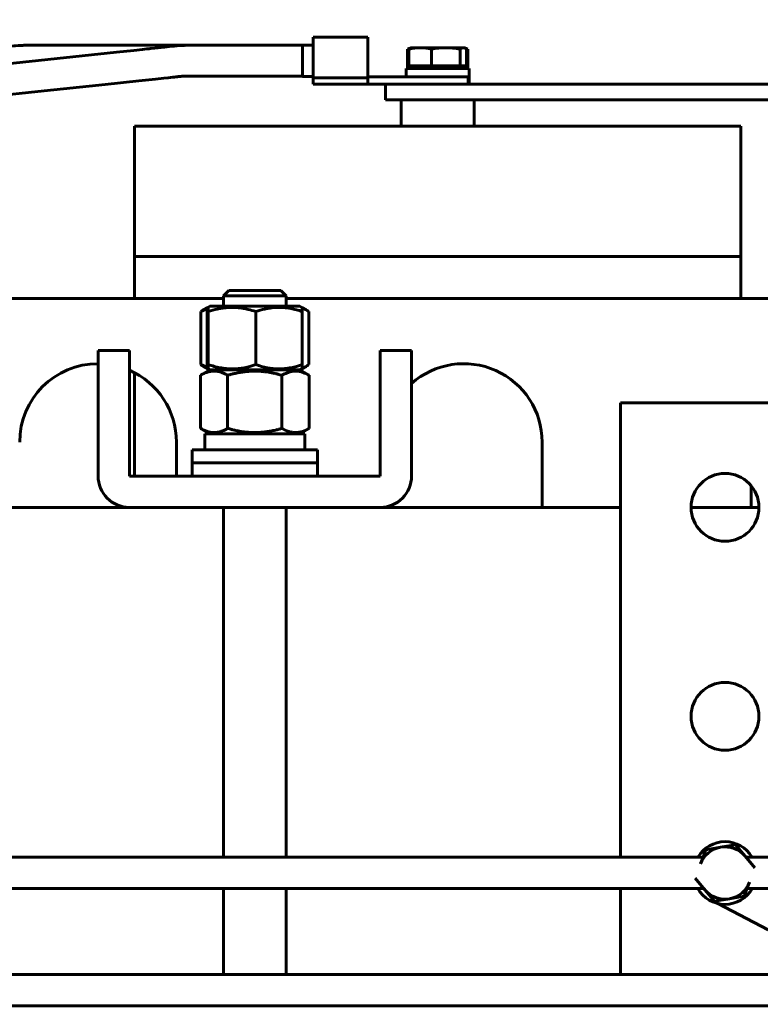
# Model space of a CAD drawing. Header units: millimetres. Extents: x 0 to 420, y 0 to 594.
# Tile 9 of 23: x 193 to 221, y 240 to 278. Entities that reach past the tile are written whole.
import ezdxf

# ---------------------------------------------------------------- set-up
doc = ezdxf.new("R2010")
doc.units = ezdxf.units.MM
doc.linetypes.add('K5LT_BASIC', pattern=[0])
doc.linetypes.add('K5LT_THIN', pattern=[0])
doc.layers.add('Системный слой', color=7, linetype='Continuous')
doc.styles.add('KDIMTEXTSTYLE', font='GOST_AU.SHX', dxfattribs={"width": 0.96, "oblique": 15, "height": 5})
doc.dimstyles.new('KDIMSTYLE (0.20)', dxfattribs={"dimtxt": 5, "dimasz": 1, "dimexe": 2, "dimexo": 0, "dimgap": 1, "dimtad": 1, "dimlfac": 5, "dimtxsty": 'KDIMTEXTSTYLE', "dimsah": 1, "dimcen": 0, "dimdle": 1, "dimadec": 0, "dimazin": 0, "dimtfac": 0.667, "dimtmove": 0, "dimatfit": 3, "dimfxl": 1, "dimtvp": 1, "dimtolj": 1, "dimtzin": 0, "dimarcsym": 0})

# ---------------------------------------------------------------- blocks, each defined once
blk = doc.blocks.new('U1')
at = {"layer": 'Системный слой', "color": 150, "linetype": 'K5LT_BASIC', "lineweight": 60, "true_color": 0x0080ff}
for p, q in [((199.867, 266.805), (199.951, 266.844)), ((199.951, 266.844), (200.036, 266.878)), ((200.036, 266.878), (200.121, 266.907))]:
    blk.add_line(p, q, dxfattribs=at)
blk = doc.blocks.new('U2')
at = {"layer": 'Системный слой', "color": 150, "linetype": 'K5LT_BASIC', "lineweight": 60, "true_color": 0x0080ff}
for p, q in [((199.951, 264.734), (199.867, 264.773)), ((200.036, 264.7), (199.951, 264.734)), ((200.121, 264.67), (200.036, 264.7))]:
    blk.add_line(p, q, dxfattribs=at)
blk = doc.blocks.new('U3')
at = {"layer": 'Системный слой', "color": 150, "linetype": 'K5LT_BASIC', "lineweight": 60, "true_color": 0x0080ff}
for p, q in [((203.739, 266.941), (203.792, 266.922)), ((203.792, 266.922), (203.844, 266.899)), ((203.844, 266.899), (203.897, 266.871)), ((203.897, 266.871), (203.931, 266.85)), ((203.931, 266.85), (203.964, 266.828)), ((203.964, 266.828), (203.998, 266.805))]:
    blk.add_line(p, q, dxfattribs=at)
blk = doc.blocks.new('U4')
at = {"layer": 'Системный слой', "color": 150, "linetype": 'K5LT_BASIC', "lineweight": 60, "true_color": 0x0080ff}
for p, q in [((203.733, 264.612), (203.897, 264.707)), ((203.657, 264.569), (203.732, 264.612))]:
    blk.add_line(p, q, dxfattribs=at)
blk = doc.blocks.new('U5')
at = {"layer": 'Системный слой', "color": 150, "linetype": 'K5LT_BASIC', "lineweight": 60, "true_color": 0x0080ff}
for p, q in [((203.792, 264.655), (203.739, 264.637)), ((203.844, 264.679), (203.792, 264.655)), ((203.897, 264.707), (203.844, 264.679)), ((203.931, 264.727), (203.897, 264.707)), ((203.964, 264.749), (203.931, 264.727)), ((203.998, 264.773), (203.964, 264.749))]:
    blk.add_line(p, q, dxfattribs=at)
blk = doc.blocks.new('U23')
at = {"layer": 'Системный слой', "color": 150, "linetype": 'K5LT_BASIC', "lineweight": 60, "true_color": 0x0080ff}
for p, q in [((189.102, 244.721), (219.12, 244.721)), ((220.781, 244.721), (227.117, 244.721))]:
    blk.add_line(p, q, dxfattribs=at)
blk = doc.blocks.new('U26')
at = {"layer": 'Системный слой', "color": 150, "linetype": 'K5LT_BASIC', "lineweight": 60, "true_color": 0x0080ff}
for p, q in [((189.102, 245.921), (219.093, 245.921)), ((220.723, 245.921), (227.131, 245.921))]:
    blk.add_line(p, q, dxfattribs=at)
blk = doc.blocks.new('U27')
at = {"layer": 'Системный слой', "color": 150, "linetype": 'K5LT_BASIC', "lineweight": 60, "true_color": 0x0080ff}
for p, q in [((209.991, 276.883), (210.023, 276.874)), ((210.023, 276.874), (210.055, 276.864)), ((210.055, 276.864), (210.087, 276.852))]:
    blk.add_line(p, q, dxfattribs=at)
blk = doc.blocks.new('U28')
at = {"layer": 'Системный слой', "color": 150, "linetype": 'K5LT_BASIC', "lineweight": 60, "true_color": 0x0080ff}
for p, q in [((207.778, 276.852), (207.81, 276.864)), ((207.81, 276.864), (207.842, 276.874)), ((207.842, 276.874), (207.874, 276.883))]:
    blk.add_line(p, q, dxfattribs=at)
blk = doc.blocks.new('U32')
at = {"layer": 'Системный слой', "color": 150, "linetype": 'K5LT_BASIC', "lineweight": 60, "true_color": 0x0080ff}
for p, q in [((200.207, 264.569), (200.455, 264.569)), ((200.455, 264.569), (203.657, 264.569))]:
    blk.add_line(p, q, dxfattribs=at)
blk = doc.blocks.new('U33')
at = {"layer": 'Системный слой', "color": 150, "linetype": 'K5LT_BASIC', "lineweight": 60, "true_color": 0x0080ff}
for p, q in [((200.119, 266.888), (200.126, 266.943)), ((200.126, 266.943), (200.132, 266.965)), ((200.132, 266.965), (200.135, 266.964)), ((200.135, 266.964), (200.141, 266.931)), ((200.141, 266.931), (200.148, 266.862)), ((200.113, 266.805), (200.119, 266.888)), ((200.148, 266.862), (200.152, 266.805))]:
    blk.add_line(p, q, dxfattribs=at)
blk = doc.blocks.new('U34')
at = {"layer": 'Системный слой', "color": 150, "linetype": 'K5LT_BASIC', "lineweight": 60, "true_color": 0x0080ff}
for p, q in [((200.116, 264.738), (200.113, 264.773)), ((200.122, 264.665), (200.116, 264.738)), ((200.128, 264.621), (200.122, 264.665)), ((200.146, 264.685), (200.139, 264.629)), ((200.152, 264.773), (200.146, 264.685)), ((200.132, 264.612), (200.128, 264.621)), ((200.139, 264.629), (200.132, 264.612))]:
    blk.add_line(p, q, dxfattribs=at)
blk = doc.blocks.new('U35')
at = {"layer": 'Системный слой', "color": 150, "linetype": 'K5LT_BASIC', "lineweight": 60, "true_color": 0x0080ff}
for p, q in [((209.91, 276.909), (209.925, 276.908)), ((209.925, 276.908), (209.94, 276.905)), ((209.94, 276.905), (209.955, 276.9)), ((209.955, 276.9), (209.98, 276.889)), ((209.98, 276.889), (210.006, 276.873)), ((210.006, 276.873), (210.031, 276.852))]:
    blk.add_line(p, q, dxfattribs=at)
blk = doc.blocks.new('U36')
at = {"layer": 'Системный слой', "color": 150, "linetype": 'K5LT_BASIC', "lineweight": 60, "true_color": 0x0080ff}
for p, q in [((197.332, 268.909), (197.332, 267.309)), ((197.332, 264.462), (197.332, 260.509))]:
    blk.add_line(p, q, dxfattribs=at)
blk = doc.blocks.new('U40')
at = {"layer": 'Системный слой', "color": 150, "linetype": 'K5LT_BASIC', "lineweight": 60, "true_color": 0x0080ff}
for p, q in [((196.634, 276.736), (195.323, 276.597)), ((197.296, 276.807), (196.634, 276.736)), ((197.632, 276.842), (197.296, 276.807)), ((197.8, 276.86), (197.632, 276.842)), ((197.884, 276.869), (197.8, 276.86)), ((197.925, 276.874), (197.884, 276.869)), ((197.946, 276.876), (197.925, 276.874)), ((197.959, 276.877), (197.946, 276.876)), ((197.965, 276.878), (197.959, 276.877)), ((197.968, 276.878), (197.965, 276.878)), ((197.97, 276.878), (197.968, 276.878)), ((198.105, 276.893), (197.97, 276.878)), ((198.473, 276.932), (198.105, 276.893)), ((198.654, 276.951), (198.473, 276.932)), ((198.744, 276.961), (198.654, 276.951)), ((198.789, 276.965), (198.744, 276.961)), ((198.8, 276.967), (198.789, 276.965)), ((198.828, 276.97), (198.8, 276.967)), ((198.842, 276.971), (198.828, 276.97)), ((198.845, 276.971), (198.842, 276.971)), ((198.86, 276.973), (198.845, 276.971)), ((198.867, 276.974), (198.86, 276.973)), ((198.869, 276.974), (198.867, 276.974)), ((198.871, 276.974), (198.869, 276.974)), ((198.873, 276.974), (198.871, 276.974)), ((198.876, 276.975), (198.873, 276.974)), ((198.88, 276.975), (198.876, 276.975)), ((198.882, 276.975), (198.88, 276.975)), ((198.884, 276.976), (198.882, 276.975)), ((198.889, 276.976), (198.884, 276.976)), ((198.892, 276.976), (198.889, 276.976)), ((198.894, 276.977), (198.892, 276.976)), ((198.914, 276.979), (198.894, 276.977)), ((198.932, 276.98), (198.914, 276.979)), ((198.94, 276.981), (198.932, 276.98)), ((198.945, 276.982), (198.94, 276.981)), ((198.947, 276.982), (198.945, 276.982)), ((199.014, 276.987), (198.947, 276.982)), ((199.061, 276.99), (199.014, 276.987)), ((199.085, 276.992), (199.061, 276.99)), ((199.097, 276.993), (199.085, 276.992)), ((199.103, 276.993), (199.097, 276.993)), ((199.106, 276.993), (199.103, 276.993)), ((199.132, 276.994), (199.106, 276.993)), ((199.163, 276.996), (199.132, 276.994)), ((199.196, 276.997), (199.163, 276.996)), ((199.213, 276.998), (199.196, 276.997)), ((199.221, 276.998), (199.213, 276.998)), ((199.225, 276.998), (199.221, 276.998)), ((199.227, 276.998), (199.225, 276.998)), ((199.237, 276.998), (199.227, 276.998)), ((199.263, 276.999), (199.237, 276.998)), ((199.275, 276.999), (199.263, 276.999)), ((199.281, 276.999), (199.275, 276.999)), ((199.284, 276.999), (199.281, 276.999)), ((199.287, 276.999), (199.284, 276.999)), ((199.295, 276.999), (199.287, 276.999)), ((199.305, 276.999), (199.295, 276.999)), ((199.311, 277), (199.305, 276.999)), ((199.313, 277), (199.311, 277)), ((199.315, 277), (199.313, 277)), ((199.318, 277), (199.315, 277)), ((199.324, 277), (199.318, 277)), ((199.327, 277), (199.324, 277)), ((199.329, 277), (199.327, 277)), ((199.331, 277), (199.329, 277)), ((199.333, 277), (199.331, 277)), ((199.335, 277), (199.333, 277)), ((199.337, 277), (199.335, 277)), ((199.339, 277), (199.337, 277)), ((199.341, 277), (199.339, 277)), ((199.357, 277), (199.341, 277)), ((199.717, 277), (199.357, 277)), ((199.903, 277), (199.717, 277)), ((199.996, 277), (199.903, 277)), ((200.042, 277), (199.996, 277)), ((200.066, 277), (200.042, 277)), ((200.078, 277), (200.066, 277)), ((200.083, 277), (200.078, 277)), ((200.09, 277), (200.083, 277)), ((200.095, 277), (200.09, 277)), ((200.098, 277), (200.095, 277)), ((203.763, 277), (200.098, 277)), ((195.323, 276.597), (192.701, 276.318)), ((192.701, 276.318), (187.455, 275.76)), ((187.455, 275.76), (184.102, 275.403))]:
    blk.add_line(p, q, dxfattribs=at)
blk = doc.blocks.new('U42')
at = {"layer": 'Системный слой', "color": 150, "linetype": 'K5LT_BASIC', "lineweight": 60, "true_color": 0x0080ff}
for p, q in [((197.498, 275.64), (196.205, 275.502)), ((198.136, 275.708), (197.498, 275.64)), ((198.452, 275.741), (198.136, 275.708)), ((198.616, 275.759), (198.452, 275.741)), ((198.796, 275.778), (198.616, 275.759)), ((198.857, 275.784), (198.796, 275.778)), ((198.904, 275.789), (198.857, 275.784)), ((198.93, 275.792), (198.904, 275.789)), ((198.941, 275.793), (198.93, 275.792)), ((198.96, 275.795), (198.941, 275.793)), ((198.965, 275.796), (198.96, 275.795)), ((198.972, 275.797), (198.965, 275.796)), ((198.978, 275.797), (198.972, 275.797)), ((198.984, 275.798), (198.978, 275.797)), ((198.987, 275.798), (198.984, 275.798)), ((198.989, 275.798), (198.987, 275.798)), ((198.991, 275.799), (198.989, 275.798)), ((198.994, 275.799), (198.991, 275.799)), ((198.996, 275.799), (198.994, 275.799)), ((198.999, 275.799), (198.996, 275.799)), ((199.002, 275.8), (198.999, 275.799)), ((199.004, 275.8), (199.002, 275.8)), ((199.038, 275.803), (199.004, 275.8)), ((199.055, 275.805), (199.038, 275.803)), ((199.063, 275.806), (199.055, 275.805)), ((199.067, 275.806), (199.063, 275.806)), ((199.069, 275.806), (199.067, 275.806)), ((199.104, 275.809), (199.069, 275.806)), ((199.138, 275.812), (199.104, 275.809)), ((199.163, 275.813), (199.138, 275.812)), ((199.179, 275.814), (199.163, 275.813)), ((199.188, 275.815), (199.179, 275.814)), ((199.192, 275.815), (199.188, 275.815)), ((199.194, 275.815), (199.192, 275.815)), ((199.198, 275.815), (199.194, 275.815)), ((199.219, 275.816), (199.198, 275.815)), ((199.243, 275.817), (199.219, 275.816)), ((199.255, 275.817), (199.243, 275.817)), ((199.261, 275.817), (199.255, 275.817)), ((199.264, 275.817), (199.261, 275.817)), ((199.266, 275.817), (199.264, 275.817)), ((199.284, 275.818), (199.266, 275.817)), ((199.294, 275.818), (199.284, 275.818)), ((199.299, 275.818), (199.294, 275.818)), ((199.301, 275.818), (199.299, 275.818)), ((199.303, 275.818), (199.301, 275.818)), ((199.311, 275.818), (199.303, 275.818)), ((199.317, 275.818), (199.311, 275.818)), ((199.32, 275.818), (199.317, 275.818)), ((199.322, 275.818), (199.32, 275.818)), ((199.324, 275.818), (199.322, 275.818)), ((199.328, 275.818), (199.324, 275.818)), ((199.33, 275.818), (199.328, 275.818)), ((199.332, 275.818), (199.33, 275.818)), ((199.334, 275.818), (199.332, 275.818)), ((199.336, 275.818), (199.334, 275.818)), ((199.338, 275.818), (199.336, 275.818)), ((199.34, 275.818), (199.338, 275.818)), ((199.342, 275.818), (199.34, 275.818)), ((199.561, 275.818), (199.342, 275.818)), ((199.798, 275.818), (199.561, 275.818)), ((199.917, 275.818), (199.798, 275.818)), ((199.976, 275.818), (199.917, 275.818)), ((200.005, 275.818), (199.976, 275.818)), ((200.02, 275.818), (200.005, 275.818)), ((200.027, 275.818), (200.02, 275.818)), ((200.031, 275.818), (200.027, 275.818)), ((200.033, 275.818), (200.031, 275.818)), ((200.035, 275.818), (200.033, 275.818)), ((203.763, 275.818), (200.035, 275.818)), ((193.624, 275.227), (188.461, 274.678)), ((196.205, 275.502), (193.624, 275.227)), ((188.461, 274.678), (184.165, 274.221))]:
    blk.add_line(p, q, dxfattribs=at)
blk = doc.blocks.new('U53')
at = {"layer": 'Системный слой', "color": 150, "linetype": 'K5LT_BASIC', "lineweight": 60, "true_color": 0x0080ff}
for p, q in [((200.732, 267.409), (200.732, 267.009)), ((200.732, 259.309), (200.732, 245.921)), ((200.732, 244.721), (200.732, 241.427))]:
    blk.add_line(p, q, dxfattribs=at)
blk = doc.blocks.new('U54')
at = {"layer": 'Системный слой', "color": 150, "linetype": 'K5LT_BASIC', "lineweight": 60, "true_color": 0x0080ff}
for p, q in [((203.132, 267.409), (203.132, 267.009)), ((203.132, 259.309), (203.132, 245.921)), ((203.132, 244.721), (203.132, 241.427))]:
    blk.add_line(p, q, dxfattribs=at)
blk = doc.blocks.new('U58')
at = {"layer": 'Системный слой', "color": 150, "linetype": 'K5LT_BASIC', "lineweight": 60, "true_color": 0x0080ff}
for start, end in [(30.6955, 149.3045), (209.3093, 330.6907)]:
    blk.add_arc((219.932, 245.309), 1.2, start, end, dxfattribs=at)
blk = doc.blocks.new('U82')
at = {"layer": 'Системный слой', "color": 150, "linetype": 'K5LT_BASIC', "lineweight": 60, "true_color": 0x0080ff}
for p, q in [((179.515, 241.536), (179.526, 241.527)), ((179.526, 241.527), (179.531, 241.522)), ((179.531, 241.522), (179.535, 241.519)), ((179.535, 241.519), (179.538, 241.516)), ((179.538, 241.516), (179.542, 241.513)), ((179.542, 241.513), (179.545, 241.51)), ((179.545, 241.51), (179.55, 241.506)), ((179.55, 241.506), (179.555, 241.502)), ((179.555, 241.502), (179.565, 241.494)), ((179.565, 241.494), (179.584, 241.478)), ((179.584, 241.478), (179.623, 241.445)), ((179.623, 241.445), (179.667, 241.408)), ((179.667, 241.408), (179.671, 241.405)), ((179.671, 241.405), (179.674, 241.402)), ((179.674, 241.402), (179.679, 241.398)), ((179.679, 241.398), (179.682, 241.395)), ((179.682, 241.395), (179.687, 241.391)), ((179.687, 241.391), (179.691, 241.388)), ((179.691, 241.388), (179.695, 241.385)), ((179.695, 241.385), (179.699, 241.381)), ((179.699, 241.381), (179.703, 241.378)), ((179.703, 241.378), (179.707, 241.375)), ((179.707, 241.375), (179.71, 241.372)), ((179.71, 241.372), (179.715, 241.368)), ((179.715, 241.368), (179.721, 241.363)), ((179.721, 241.363), (179.729, 241.356)), ((179.729, 241.356), (179.733, 241.353)), ((179.733, 241.353), (179.737, 241.349)), ((179.737, 241.349), (179.747, 241.341)), ((179.747, 241.341), (179.759, 241.331)), ((179.759, 241.331), (179.766, 241.325)), ((179.766, 241.325), (179.774, 241.319)), ((179.774, 241.319), (179.783, 241.311)), ((179.783, 241.311), (179.787, 241.308)), ((179.787, 241.308), (179.79, 241.305)), ((179.79, 241.305), (179.794, 241.302)), ((179.794, 241.302), (179.798, 241.298)), ((179.798, 241.298), (179.808, 241.29)), ((179.808, 241.29), (179.826, 241.275)), ((179.826, 241.275), (179.854, 241.251)), ((179.854, 241.251), (179.869, 241.239)), ((179.869, 241.239), (179.876, 241.233)), ((179.876, 241.233), (179.892, 241.219)), ((179.892, 241.219), (179.9, 241.212)), ((179.9, 241.212), (179.912, 241.202)), ((179.912, 241.202), (179.93, 241.188)), ((179.93, 241.188), (179.94, 241.179)), ((179.94, 241.179), (179.943, 241.176)), ((179.943, 241.176), (179.947, 241.173)), ((179.947, 241.173), (179.95, 241.171)), ((179.95, 241.171), (179.954, 241.168)), ((179.954, 241.168), (179.957, 241.165)), ((179.957, 241.165), (179.963, 241.16)), ((179.963, 241.16), (179.974, 241.15)), ((179.974, 241.15), (179.995, 241.133)), ((179.995, 241.133), (180.022, 241.11)), ((180.022, 241.11), (180.042, 241.094)), ((180.042, 241.094), (180.071, 241.069)), ((180.071, 241.069), (180.116, 241.032)), ((180.116, 241.032), (180.133, 241.017)), ((180.133, 241.017), (180.137, 241.014)), ((180.137, 241.014), (180.143, 241.009)), ((180.143, 241.009), (180.156, 240.998)), ((180.156, 240.998), (180.181, 240.977)), ((180.181, 240.977), (180.215, 240.948)), ((180.215, 240.948), (180.219, 240.945)), ((180.219, 240.945), (180.225, 240.94)), ((180.225, 240.94), (180.238, 240.93)), ((180.238, 240.93), (180.263, 240.909)), ((180.263, 240.909), (180.303, 240.877)), ((180.303, 240.877), (180.346, 240.844)), ((180.346, 240.844), (180.386, 240.814)), ((180.386, 240.814), (180.39, 240.811)), ((180.39, 240.811), (180.397, 240.806)), ((180.397, 240.806), (180.412, 240.795)), ((180.412, 240.795), (180.441, 240.774)), ((180.441, 240.774), (180.5, 240.735)), ((180.5, 240.735), (180.555, 240.699)), ((180.555, 240.699), (180.56, 240.696)), ((180.56, 240.696), (180.57, 240.69)), ((180.57, 240.69), (180.589, 240.678)), ((180.589, 240.678), (180.628, 240.654)), ((180.628, 240.654), (180.707, 240.609)), ((180.707, 240.609), (180.866, 240.526)), ((180.866, 240.526), (180.872, 240.523)), ((180.872, 240.523), (180.884, 240.516)), ((180.884, 240.516), (180.91, 240.504)), ((180.91, 240.504), (180.96, 240.481)), ((180.96, 240.481), (181.062, 240.438)), ((181.062, 240.438), (181.156, 240.402)), ((181.156, 240.402), (181.162, 240.4)), ((181.162, 240.4), (181.174, 240.396)), ((181.174, 240.396), (181.198, 240.388)), ((181.198, 240.388), (181.246, 240.372)), ((181.246, 240.372), (181.344, 240.343)), ((181.344, 240.343), (181.456, 240.314)), ((181.456, 240.314), (181.463, 240.313)), ((181.463, 240.313), (181.476, 240.31)), ((181.476, 240.31), (181.502, 240.304)), ((181.502, 240.304), (181.556, 240.292)), ((181.556, 240.292), (181.666, 240.272)), ((181.666, 240.272), (181.801, 240.251)), ((181.801, 240.251), (181.809, 240.251)), ((181.809, 240.251), (181.823, 240.249)), ((181.823, 240.249), (181.851, 240.245)), ((181.851, 240.245), (181.908, 240.24)), ((181.908, 240.24), (182.021, 240.231)), ((182.021, 240.231), (182.143, 240.227)), ((182.143, 240.227), (182.148, 240.227)), ((182.148, 240.227), (182.16, 240.227)), ((182.16, 240.227), (182.182, 240.227)), ((182.182, 240.227), (182.227, 240.227)), ((182.227, 240.227), (182.314, 240.227)), ((182.314, 240.227), (182.359, 240.227)), ((182.359, 240.227), (182.363, 240.227)), ((182.363, 240.227), (182.372, 240.227)), ((182.372, 240.227), (182.389, 240.227)), ((182.389, 240.227), (182.422, 240.227)), ((182.422, 240.227), (182.456, 240.227)), ((182.456, 240.227), (182.473, 240.227)), ((182.473, 240.227), (182.482, 240.227)), ((182.482, 240.227), (182.501, 240.227)), ((182.501, 240.227), (182.511, 240.227)), ((182.511, 240.227), (182.526, 240.227)), ((182.526, 240.227), (182.548, 240.227)), ((182.548, 240.227), (182.552, 240.227)), ((182.552, 240.227), (182.557, 240.227)), ((182.557, 240.227), (182.566, 240.227)), ((182.566, 240.227), (182.584, 240.227)), ((182.584, 240.227), (182.621, 240.227)), ((182.621, 240.227), (182.68, 240.227)), ((182.68, 240.227), (182.684, 240.227)), ((182.684, 240.227), (182.692, 240.227)), ((182.692, 240.227), (182.708, 240.227)), ((182.708, 240.227), (182.739, 240.227)), ((182.739, 240.227), (182.803, 240.227)), ((182.803, 240.227), (182.88, 240.227)), ((182.88, 240.227), (182.884, 240.227)), ((182.884, 240.227), (182.892, 240.227)), ((182.892, 240.227), (182.906, 240.227)), ((182.906, 240.227), (182.932, 240.227)), ((182.932, 240.227), (182.937, 240.227)), ((182.937, 240.227), (182.942, 240.227)), ((182.942, 240.227), (182.954, 240.227)), ((182.954, 240.227), (182.978, 240.227)), ((182.978, 240.227), (182.985, 240.227)), ((182.985, 240.227), (182.99, 240.227)), ((182.99, 240.227), (182.996, 240.227)), ((182.996, 240.227), (183.007, 240.227)), ((183.007, 240.227), (183.013, 240.227)), ((183.013, 240.227), (183.018, 240.227)), ((183.018, 240.227), (183.023, 240.227)), ((183.023, 240.227), (183.035, 240.227)), ((183.035, 240.227), (183.058, 240.227)), ((183.058, 240.227), (183.063, 240.227)), ((183.063, 240.227), (183.067, 240.227)), ((183.067, 240.227), (183.074, 240.227)), ((183.074, 240.227), (183.088, 240.227)), ((183.088, 240.227), (183.115, 240.227)), ((183.115, 240.227), (183.161, 240.227)), ((183.161, 240.227), (183.166, 240.227)), ((183.166, 240.227), (183.174, 240.227)), ((183.174, 240.227), (183.19, 240.227)), ((183.19, 240.227), (183.222, 240.227)), ((183.222, 240.227), (183.287, 240.227)), ((183.287, 240.227), (183.358, 240.227)), ((183.358, 240.227), (183.363, 240.227)), ((183.363, 240.227), (183.374, 240.227)), ((183.374, 240.227), (183.394, 240.227)), ((183.394, 240.227), (183.436, 240.227)), ((183.436, 240.227), (183.518, 240.227)), ((183.518, 240.227), (183.556, 240.227)), ((183.556, 240.227), (183.611, 240.227)), ((183.611, 240.227), (183.615, 240.227)), ((183.615, 240.227), (183.624, 240.227)), ((183.624, 240.227), (183.642, 240.227)), ((183.642, 240.227), (183.678, 240.227)), ((183.678, 240.227), (183.72, 240.227)), ((183.72, 240.227), (183.725, 240.227)), ((183.725, 240.227), (183.731, 240.227)), ((183.731, 240.227), (183.744, 240.227)), ((183.744, 240.227), (183.749, 240.227)), ((183.749, 240.227), (183.754, 240.227)), ((183.754, 240.227), (183.761, 240.227)), ((183.761, 240.227), (183.775, 240.227)), ((183.775, 240.227), (183.779, 240.227)), ((183.779, 240.227), (183.785, 240.227)), ((183.785, 240.227), (183.796, 240.227)), ((183.796, 240.227), (183.802, 240.227)), ((183.802, 240.227), (183.807, 240.227)), ((183.807, 240.227), (183.812, 240.227)), ((183.812, 240.227), (183.824, 240.227)), ((183.824, 240.227), (183.833, 240.227)), ((183.833, 240.227), (183.837, 240.227)), ((183.837, 240.227), (183.843, 240.227)), ((183.843, 240.227), (183.855, 240.227)), ((183.855, 240.227), (183.879, 240.227)), ((183.879, 240.227), (183.894, 240.227)), ((183.894, 240.227), (183.898, 240.227)), ((183.898, 240.227), (183.905, 240.227)), ((183.905, 240.227), (183.919, 240.227)), ((183.919, 240.227), (183.946, 240.227)), ((183.946, 240.227), (184, 240.227)), ((184, 240.227), (184.016, 240.227)), ((184.016, 240.227), (184.02, 240.227)), ((184.02, 240.227), (184.029, 240.227)), ((184.029, 240.227), (184.046, 240.227)), ((184.046, 240.227), (184.081, 240.227)), ((184.081, 240.227), (184.15, 240.227)), ((184.15, 240.227), (184.263, 240.227)), ((184.263, 240.227), (184.514, 240.227)), ((184.514, 240.227), (185.014, 240.227)), ((185.014, 240.227), (186.013, 240.227)), ((186.013, 240.227), (188.011, 240.227)), ((188.011, 240.227), (192.01, 240.227)), ((192.01, 240.227), (200.009, 240.227)), ((200.009, 240.227), (215.322, 240.227)), ((215.322, 240.227), (225.074, 240.227))]:
    blk.add_line(p, q, dxfattribs=at)
blk = doc.blocks.new('U87')
at = {"layer": 'Системный слой', "color": 150, "linetype": 'K5LT_BASIC', "lineweight": 60, "true_color": 0x0080ff}
for p, q in [((191.402, 241.427), (199.839, 241.427)), ((199.839, 241.427), (214.538, 241.427)), ((214.538, 241.427), (223.644, 241.427))]:
    blk.add_line(p, q, dxfattribs=at)
blk = doc.blocks.new('U90')
at = {"layer": 'Системный слой', "color": 150, "linetype": 'K5LT_BASIC', "lineweight": 60, "true_color": 0x0080ff}
for p, q in [((191.455, 276.759), (191.052, 276.685)), ((191.661, 276.796), (191.455, 276.759)), ((191.765, 276.816), (191.661, 276.796)), ((191.817, 276.825), (191.765, 276.816)), ((191.843, 276.83), (191.817, 276.825)), ((191.855, 276.832), (191.843, 276.83)), ((191.862, 276.833), (191.855, 276.832)), ((191.865, 276.834), (191.862, 276.833)), ((191.867, 276.834), (191.865, 276.834)), ((191.868, 276.835), (191.867, 276.834)), ((191.872, 276.835), (191.868, 276.835)), ((191.876, 276.836), (191.872, 276.835)), ((191.879, 276.837), (191.876, 276.836)), ((191.882, 276.837), (191.879, 276.837)), ((191.883, 276.837), (191.882, 276.837)), ((191.943, 276.848), (191.883, 276.837)), ((192.02, 276.862), (191.943, 276.848)), ((192.201, 276.896), (192.02, 276.862)), ((192.29, 276.912), (192.201, 276.896)), ((192.338, 276.921), (192.29, 276.912)), ((192.357, 276.924), (192.338, 276.921)), ((192.371, 276.927), (192.357, 276.924)), ((192.382, 276.929), (192.371, 276.927)), ((192.387, 276.93), (192.382, 276.929)), ((192.389, 276.93), (192.387, 276.93)), ((192.425, 276.936), (192.389, 276.93)), ((192.502, 276.949), (192.425, 276.936)), ((192.542, 276.955), (192.502, 276.949)), ((192.562, 276.958), (192.542, 276.955)), ((192.572, 276.959), (192.562, 276.958)), ((192.577, 276.96), (192.572, 276.959)), ((192.594, 276.962), (192.577, 276.96)), ((192.706, 276.975), (192.594, 276.962)), ((192.768, 276.981), (192.706, 276.975)), ((192.872, 276.99), (192.768, 276.981)), ((192.911, 276.992), (192.872, 276.99)), ((192.945, 276.994), (192.911, 276.992)), ((192.981, 276.996), (192.945, 276.994)), ((192.999, 276.997), (192.981, 276.996)), ((193.008, 276.997), (192.999, 276.997)), ((193.012, 276.997), (193.008, 276.997)), ((193.015, 276.997), (193.012, 276.997)), ((193.031, 276.998), (193.015, 276.997)), ((193.05, 276.998), (193.031, 276.998)), ((193.085, 276.999), (193.05, 276.998)), ((193.103, 276.999), (193.085, 276.999)), ((193.112, 276.999), (193.103, 276.999)), ((193.116, 276.999), (193.112, 276.999)), ((193.118, 276.999), (193.116, 276.999)), ((193.12, 277), (193.118, 276.999)), ((193.129, 277), (193.12, 277)), ((193.133, 277), (193.129, 277)), ((193.135, 277), (193.133, 277)), ((193.137, 277), (193.135, 277)), ((193.138, 277), (193.137, 277)), ((193.143, 277), (193.138, 277)), ((194.154, 277), (193.143, 277)), ((199.341, 277), (194.154, 277)), ((203.763, 277), (200.089, 277)), ((190.249, 276.537), (188.642, 276.242)), ((191.052, 276.685), (190.249, 276.537)), ((188.642, 276.242), (185.426, 275.652)), ((185.426, 275.652), (184.098, 275.409))]:
    blk.add_line(p, q, dxfattribs=at)
blk = doc.blocks.new('U91')
at = {"layer": 'Системный слой', "color": 150, "linetype": 'K5LT_BASIC', "lineweight": 60, "true_color": 0x0080ff}
for p, q in [((215.932, 245.921), (215.932, 263.309)), ((215.932, 242.37), (215.932, 244.721))]:
    blk.add_line(p, q, dxfattribs=at)
blk = doc.blocks.new('U112')
at = {"layer": 'Системный слой', "color": 150, "linetype": 'K5LT_BASIC', "lineweight": 60, "true_color": 0x0080ff}
for start, end in [(90, 180), (0, 66.4218)]:
    blk.add_arc((195.932, 261.809), 3, start, end, dxfattribs=at)
blk = doc.blocks.new('U115')
at = {"layer": 'Системный слой', "color": 150, "linetype": 'K5LT_BASIC', "lineweight": 60, "true_color": 0x0080ff}
for p, q in [((203.732, 264.612), (203.732, 264.525)), ((203.732, 262.172), (203.732, 262.129))]:
    blk.add_line(p, q, dxfattribs=at)
blk = doc.blocks.new('U118')
at = {"layer": 'Системный слой', "color": 150, "linetype": 'K5LT_BASIC', "lineweight": 60, "true_color": 0x0080ff}
for p, q in [((160.932, 267.309), (200.732, 267.309)), ((203.132, 267.309), (244.732, 267.309))]:
    blk.add_line(p, q, dxfattribs=at)
blk = doc.blocks.new('U123')
at = {"layer": 'Системный слой', "color": 150, "linetype": 'K5LT_BASIC', "lineweight": 60, "true_color": 0x0080ff}
for p, q in [((197.132, 259.309), (187.932, 259.309)), ((215.932, 259.309), (206.732, 259.309)), ((221.232, 259.309), (218.632, 259.309))]:
    blk.add_line(p, q, dxfattribs=at)
blk = doc.blocks.new('U142')
at = {"layer": 'Системный слой', "color": 150, "linetype": 'K5LT_BASIC', "lineweight": 60, "true_color": 0x0080ff}
for p, q in [((199.532, 261.509), (203.942, 261.509)), ((203.942, 261.509), (204.332, 261.509))]:
    blk.add_line(p, q, dxfattribs=at)
blk = doc.blocks.new('U143')
at = {"layer": 'Системный слой', "color": 150, "linetype": 'K5LT_BASIC', "lineweight": 60, "true_color": 0x0080ff}
for p, q in [((199.532, 261.009), (203.942, 261.009)), ((203.942, 261.009), (204.332, 261.009))]:
    blk.add_line(p, q, dxfattribs=at)
blk = doc.blocks.new('KDIMARROW_01')
at = {"layer": 'Системный слой'}
blk.add_hatch(color=0, dxfattribs=at).paths.add_polyline_path([(-5, -0.658), (0, 0), (-5, 0.658), (-4.5, 0)])
at = {"layer": 'Системный слой', "color": 0, "linetype": 'K5LT_THIN', "lineweight": 18}
for p, q in [((-4.5, 0), (-5, 0.658)), ((-5, 0.658), (0, 0)), ((0, 0), (-5, -0.658)), ((-5, -0.658), (-4.5, 0)), ((0, 0), (-1, 0))]:
    blk.add_line(p, q, dxfattribs=at)

msp = doc.modelspace()

# ---------------------------------------------------------------- linework, layer by layer
at = {"layer": 'Системный слой', "color": 150, "linetype": 'K5LT_BASIC', "lineweight": 60, "true_color": 0x0080ff}
for p, q in [((206.2627, 277.3087), (204.1627, 277.3087)), ((204.1627, 277.3087), (204.1627, 275.7563)), ((206.2627, 277.3087), (206.2627, 275.7563)), ((204.1627, 277.0087), (203.7627, 277.0087)), ((203.7627, 275.8087), (203.7627, 277.0087)), ((207.9097, 276.9005), (207.7777, 276.8524)), ((207.7777, 276.2087), (207.7777, 276.8524)), ((207.8336, 276.2087), (207.8336, 276.8524)), ((207.9324, 276.9087), (207.9096, 276.9005)), ((208.262, 276.9087), (207.9324, 276.9087)), ((208.262, 276.9087), (209.2398, 276.9087)), ((208.6904, 276.2087), (208.6904, 276.8524)), ((209.9102, 276.9087), (209.2398, 276.9087)), ((209.7892, 276.2087), (209.7892, 276.8524)), ((209.9324, 276.9087), (209.9102, 276.9087)), ((209.9324, 276.9087), (209.9551, 276.9005)), ((209.9551, 276.9005), (210.0871, 276.8524)), ((210.0311, 276.2087), (210.0311, 276.8524)), ((210.0871, 276.2087), (210.0871, 276.8524)), ((207.7324, 275.7887), (207.7324, 276.1087)), ((207.7324, 276.1087), (210.1324, 276.1087)), ((207.8336, 276.2087), (207.7777, 276.2087)), ((207.7777, 276.1087), (207.7777, 276.2087)), ((208.6904, 276.2087), (207.8336, 276.2087)), ((208.0584, 276.1087), (207.9584, 276.2087)), ((209.7892, 276.2087), (208.6904, 276.2087)), ((210.0311, 276.2087), (209.7892, 276.2087)), ((209.8064, 276.1087), (209.9064, 276.2087)), ((210.0871, 276.2087), (210.0311, 276.2087)), ((210.0871, 276.1087), (210.0871, 276.2087)), ((210.1324, 275.7887), (210.1324, 276.1087)), ((203.7627, 275.8179), (199.3331, 275.8179)), ((204.1627, 275.8087), (203.7627, 275.8087)), ((204.1627, 275.7563), (204.1627, 275.5087)), ((204.1627, 275.7563), (206.2627, 275.7563)), ((206.2627, 275.7887), (208.4036, 275.7887)), ((206.2627, 275.7563), (206.2627, 275.5087)), ((208.4036, 275.7887), (210.1324, 275.7887)), ((210.0946, 275.7887), (210.0946, 275.5087)), ((210.1324, 275.5087), (210.1324, 275.7887)), ((204.1627, 275.5087), (206.2627, 275.5087)), ((206.2627, 275.5087), (206.9324, 275.5087)), ((206.9324, 275.5087), (206.9324, 274.9087)), ((206.9324, 275.5087), (270.9324, 275.5087)), ((206.9324, 274.9087), (270.9324, 274.9087)), ((207.5324, 274.9087), (207.5324, 273.9087)), ((210.3324, 274.9087), (210.3324, 273.9087)), ((197.3324, 273.9087), (197.3324, 268.9087)), ((197.3324, 273.9087), (220.5324, 273.9087)), ((220.5324, 273.9087), (220.5324, 268.9087)), ((197.3324, 268.9087), (220.5324, 268.9087)), ((197.3324, 268.9087), (220.5324, 268.9087)), ((220.5324, 268.9087), (220.5324, 267.3087)), ((200.9324, 267.6087), (200.7324, 267.4087)), ((203.1324, 267.4087), (200.7324, 267.4087)), ((200.9324, 267.6087), (202.9324, 267.6087)), ((202.9324, 267.6087), (203.1324, 267.4087)), ((200.132, 266.9652), (199.968, 266.8705)), ((200.2074, 267.0087), (200.132, 266.9652)), ((200.2074, 267.0087), (203.6574, 267.0087)), ((203.6574, 267.0087), (203.7327, 266.9652)), ((203.7327, 266.9652), (203.8967, 266.8705)), ((199.8668, 266.8047), (199.8668, 264.7728)), ((200.1132, 266.8047), (200.1132, 264.7728)), ((200.1522, 266.8047), (200.1522, 264.7728)), ((201.9714, 266.8047), (201.9714, 264.7728)), ((203.7516, 266.8047), (203.7516, 264.7728)), ((203.9979, 266.8047), (203.9979, 264.7728)), ((195.9324, 265.3087), (197.1324, 265.3087)), ((195.9324, 264.1087), (195.9324, 265.3087)), ((197.1324, 265.3087), (197.1324, 264.1087)), ((206.7324, 264.1087), (206.7324, 265.3087)), ((206.7324, 265.3087), (207.9324, 265.3087)), ((207.9324, 265.3087), (207.9324, 264.1087)), ((200.2074, 264.5687), (199.968, 264.7069)), ((200.2074, 264.5687), (199.8539, 264.3647)), ((199.8539, 264.3647), (199.8539, 262.3328)), ((200.2074, 264.5687), (200.132, 264.6123)), ((200.2074, 264.5687), (203.6574, 264.5687)), ((200.8931, 264.3647), (200.8931, 262.3328)), ((202.9716, 264.3647), (202.9716, 262.3328)), ((203.6574, 264.5687), (203.7328, 264.6123)), ((203.6574, 264.5687), (204.0108, 264.3647)), ((204.0108, 264.3647), (204.0108, 262.3328)), ((195.9324, 264.1087), (195.9324, 260.5087)), ((197.1324, 260.5087), (197.1324, 264.1087)), ((206.7324, 264.1087), (206.7324, 260.5087)), ((207.9324, 260.5087), (207.9324, 264.1087)), ((215.9324, 263.3087), (231.9324, 263.3087)), ((200.2074, 262.1287), (199.8539, 262.3328)), ((200.0224, 261.5087), (200.0224, 262.1287)), ((200.0224, 262.1287), (203.8424, 262.1287)), ((203.6574, 262.1287), (204.0108, 262.3328)), ((203.8424, 261.5087), (203.8424, 262.1287)), ((198.9324, 261.8087), (198.9324, 260.5087)), ((212.9324, 261.8087), (212.9324, 259.3087)), ((199.5324, 261.0087), (199.5324, 261.5087)), ((204.3324, 261.0087), (204.3324, 261.5087)), ((199.5324, 260.5087), (199.5324, 261.0087)), ((199.5324, 261.0087), (204.3324, 261.0087)), ((204.3324, 260.5087), (204.3324, 261.0087)), ((206.7324, 260.5087), (197.1324, 260.5087)), ((220.9324, 259.3087), (220.9324, 260.1394)), ((197.1324, 259.3087), (206.7324, 259.3087)), ((206.9324, 259.3087), (206.9324, 259.3255)), ((219.1951, 246.1974), (218.9946, 245.656)), ((219.7643, 246.2945), (219.1951, 246.1974)), ((220.3334, 246.3916), (219.7643, 246.2945)), ((220.702, 245.9472), (220.3334, 246.3916)), ((221.0706, 245.5028), (220.702, 245.9472)), ((218.7941, 245.1146), (219.1627, 244.6703)), ((219.1627, 244.6703), (219.5313, 244.2259)), ((220.6696, 244.42), (220.8701, 244.9614)), ((219.5313, 244.2259), (220.1005, 244.323)), ((220.1005, 244.323), (220.6696, 244.42)), ((219.6566, 244.1409), (221.587, 243.1274)), ((215.9324, 241.4271), (215.9324, 242.3705))]:
    msp.add_line(p, q, dxfattribs=at)
for centre in [(219.9324, 259.3087), (219.9324, 251.3087)]:
    msp.add_circle(centre, 1.3, dxfattribs=at)
for centre, radius, start, end in [((209.9324, 261.8087), 3, 0, 131.81031), ((197.1324, 260.5087), 1.2, 180, 270), ((206.7324, 260.5087), 1.2, 270, 0), ((219.9324, 245.3087), 1, 99.67779, 159.67779), ((219.9324, 245.3087), 1, 39.67779, 99.67779), ((219.9324, 245.3087), 1, 37.77564, 39.67779), ((219.9324, 245.3087), 1, 215.97477, 219.67779), ((219.9324, 245.3087), 1, 219.67779, 279.67779), ((219.9324, 245.3087), 1, 279.67779, 339.67779)]:
    msp.add_arc(centre, radius, start, end, dxfattribs=at)
for points, knots in [([(207.8336, 276.8524), (207.9045, 276.8698), (207.9762, 276.8841), (208.1192, 276.9036), (208.1906, 276.9087), (208.262, 276.9087)], [0.0049107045, 0.0049107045, 0.0049107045, 0.0049107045, 0.0063655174, 0.0063655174, 0.0078203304, 0.0078203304, 0.0078203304, 0.0078203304]), ([(200.1522, 266.8047), (200.2659, 266.8422), (200.4334, 266.8897), (200.64, 266.93), (200.7695, 266.9486), (200.8858, 266.9599), (200.9852, 266.9648), (201.0869, 266.9659), (201.1895, 266.9631), (201.3123, 266.9534), (201.4139, 266.9403), (201.5347, 266.9206), (201.7156, 266.8828), (201.8737, 266.8369), (201.9714, 266.8047)], [0, 0, 0, 0, 2.8814613, 4.2007918, 5.12203, 6.0737295, 7.054851, 7.5526049, 8.5536622, 9.549854, 10.5399482, 11.0322282, 12.5081996, 15, 15, 15, 15]), ([(201.9714, 266.8047), (202.0837, 266.8425), (202.2494, 266.8905), (202.4532, 266.9308), (202.5811, 266.9492), (202.6948, 266.9603), (202.7952, 266.9651), (202.8938, 266.9658), (202.9935, 266.9626), (203.11, 266.953), (203.2168, 266.9389), (203.355, 266.915), (203.5304, 266.8746), (203.6763, 266.83), (203.7516, 266.8047)], [0, 0, 0, 0, 2.8883787, 4.2258149, 5.1533753, 6.1047294, 7.0775738, 7.6606295, 8.5561613, 9.5552416, 10.5544492, 11.2185175, 13.019437, 15, 15, 15, 15]), ([(203.7516, 266.8047), (203.7484, 266.8533), (203.7439, 266.9095), (203.7382, 266.9506), (203.7351, 266.9625), (203.7332, 266.9649), (203.7327, 266.9652)], [0, 0, 0, 0, 3.583015, 5.0106437, 6.3931248, 7, 7, 7, 7]), ([(201.9714, 264.7728), (201.8229, 264.7238), (201.6733, 264.6834), (201.3709, 264.6275), (201.2182, 264.6121), (200.9862, 264.612), (200.9085, 264.6157), (200.7548, 264.6304), (200.6785, 264.6413), (200.4508, 264.6833), (200.3009, 264.7238), (200.1522, 264.7728)], [0.000000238, 0.000000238, 0.000000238, 0.000000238, 0.002624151, 0.002624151, 0.005248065, 0.005248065, 0.006560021, 0.006560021, 0.007871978, 0.007871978, 0.010495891, 0.010495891, 0.010495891, 0.010495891]), ([(203.7516, 264.7728), (203.6077, 264.7243), (203.4619, 264.6839), (203.239, 264.6416), (203.1638, 264.6306), (203.0124, 264.6158), (202.937, 264.612), (202.7113, 264.612), (202.5618, 264.6271), (202.2645, 264.6831), (202.1162, 264.724), (201.9714, 264.7728)], [0.003844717, 0.003844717, 0.003844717, 0.003844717, 0.006467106, 0.006467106, 0.0077783, 0.0077783, 0.009089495, 0.009089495, 0.011711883, 0.011711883, 0.014334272, 0.014334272, 0.014334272, 0.014334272]), ([(203.7327, 264.6122), (203.7341, 264.613), (203.7356, 264.6167), (203.7386, 264.6304), (203.7403, 264.6413), (203.7452, 264.6833), (203.7484, 264.7238), (203.7516, 264.7728)], [0.0054247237, 0.0054247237, 0.0054247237, 0.0054247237, 0.0065600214, 0.0065600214, 0.007871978, 0.007871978, 0.0104958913, 0.0104958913, 0.0104958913, 0.0104958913]), ([(199.8539, 264.3647), (199.8997, 264.3911), (199.9752, 264.4304), (200.0727, 264.47), (200.145, 264.4932), (200.21, 264.5093), (200.2775, 264.5205), (200.3464, 264.526), (200.4159, 264.5253), (200.4854, 264.5184), (200.5577, 264.505), (200.6496, 264.4797), (200.7627, 264.4352), (200.8491, 264.3901), (200.8931, 264.3647)], [0, 0, 0, 0, 2.0634119, 3.3494813, 4.2385472, 5.1697314, 6.1302691, 7.113967, 8.1047089, 9.0968326, 10.0923159, 11.2145866, 13.0615313, 15, 15, 15, 15]), ([(200.8931, 264.3647), (200.9092, 264.3693), (200.9416, 264.3785), (200.9907, 264.3919), (201.0397, 264.4047), (201.1051, 264.4211), (201.1869, 264.4402), (201.3113, 264.4662), (201.4621, 264.4921), (201.6104, 264.5099), (201.7295, 264.5193), (201.8119, 264.5234), (201.887, 264.5253), (201.9556, 264.5256), (202.0243, 264.5243), (202.0899, 264.5217), (202.1527, 264.5179), (202.2132, 264.513), (202.2734, 264.5071), (202.3533, 264.4978), (202.4528, 264.4835), (202.5724, 264.4623), (202.6926, 264.4371), (202.7996, 264.4115), (202.8924, 264.3871), (202.9452, 264.3723), (202.9716, 264.3647)], [0.000000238, 0.000000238, 0.000000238, 0.000000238, 0.000251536, 0.000502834, 0.000754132, 0.00100543, 0.001508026, 0.002010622, 0.002907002, 0.003803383, 0.004249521, 0.00469566, 0.005034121, 0.005372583, 0.005711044, 0.006049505, 0.006349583, 0.00664966, 0.006949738, 0.007249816, 0.007849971, 0.008450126, 0.009066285, 0.009682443, 0.010089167, 0.010495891, 0.010495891, 0.010495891, 0.010495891]), ([(202.9716, 264.3647), (203.0366, 264.4022), (203.1322, 264.4497), (203.2503, 264.49), (203.3243, 264.5086), (203.3907, 264.5199), (203.4475, 264.5248), (203.5056, 264.5259), (203.5642, 264.5231), (203.6343, 264.5134), (203.6924, 264.5003), (203.7614, 264.4806), (203.8647, 264.4428), (203.955, 264.3969), (204.0108, 264.3647)], [0, 0, 0, 0, 2.8814613, 4.2007918, 5.12203, 6.0737295, 7.054851, 7.5526049, 8.5536622, 9.549854, 10.5399482, 11.0322282, 12.5081996, 15, 15, 15, 15]), ([(200.8931, 262.3328), (200.8275, 262.2949), (200.7309, 262.247), (200.6118, 262.2066), (200.5372, 262.1882), (200.4708, 262.1771), (200.4122, 262.1723), (200.3547, 262.1717), (200.2964, 262.1749), (200.2284, 262.1844), (200.1661, 262.1986), (200.0854, 262.2225), (199.983, 262.2628), (199.8978, 262.3074), (199.8539, 262.3328)], [0, 0, 0, 0, 2.8883787, 4.2258149, 5.1533753, 6.1047294, 7.0775738, 7.6606295, 8.5561613, 9.5552416, 10.5544492, 11.2185175, 13.019437, 15, 15, 15, 15]), ([(202.9716, 262.3328), (202.9555, 262.3282), (202.9231, 262.319), (202.874, 262.3055), (202.825, 262.2927), (202.7597, 262.2763), (202.6778, 262.2572), (202.5534, 262.2313), (202.4026, 262.2054), (202.2543, 262.1876), (202.1352, 262.1782), (202.0528, 262.174), (201.9777, 262.1721), (201.9091, 262.1719), (201.8405, 262.1731), (201.7748, 262.1758), (201.712, 262.1796), (201.6516, 262.1844), (201.5913, 262.1903), (201.5114, 262.1996), (201.412, 262.2139), (201.2923, 262.2351), (201.1721, 262.2603), (201.0651, 262.286), (200.9723, 262.3104), (200.9195, 262.3252), (200.8931, 262.3328)], [0.000000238, 0.000000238, 0.000000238, 0.000000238, 0.000251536, 0.000502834, 0.000754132, 0.00100543, 0.001508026, 0.002010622, 0.002907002, 0.003803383, 0.004249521, 0.00469566, 0.005034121, 0.005372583, 0.005711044, 0.006049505, 0.006349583, 0.00664966, 0.006949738, 0.007249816, 0.007849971, 0.008450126, 0.009066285, 0.009682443, 0.010089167, 0.010495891, 0.010495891, 0.010495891, 0.010495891]), ([(204.0108, 262.3328), (203.926, 262.2838), (203.8405, 262.2434), (203.6678, 262.1875), (203.5806, 262.1721), (203.448, 262.172), (203.4036, 262.1757), (203.3158, 262.1904), (203.2722, 262.2013), (203.1422, 262.2433), (203.0565, 262.2838), (202.9716, 262.3328)], [0.000000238, 0.000000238, 0.000000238, 0.000000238, 0.002624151, 0.002624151, 0.005248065, 0.005248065, 0.006560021, 0.006560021, 0.007871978, 0.007871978, 0.010495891, 0.010495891, 0.010495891, 0.010495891])]:
    msp.add_open_spline(points, degree=3, knots=knots, dxfattribs=at)
for points in [[(207.9097, 276.9003), (207.8843, 276.891), (207.8589, 276.8744), (207.8336, 276.8524)], [(208.262, 276.9087), (208.4051, 276.9087), (208.548, 276.8873), (208.6904, 276.8524)], [(208.6904, 276.8524), (208.8735, 276.8874), (209.0567, 276.9087), (209.2398, 276.9087)], [(209.2398, 276.9087), (209.4229, 276.9087), (209.6061, 276.8874), (209.7892, 276.8524)], [(209.7892, 276.8524), (209.8295, 276.8874), (209.8698, 276.9087), (209.9102, 276.9087)], [(199.968, 266.8705), (199.9341, 266.851), (199.9004, 266.8288), (199.8668, 266.8047)], [(199.8668, 264.7728), (199.9003, 264.7487), (199.934, 264.7265), (199.968, 264.7069)]]:
    msp.add_open_spline(points, degree=3, dxfattribs=at)

# ---------------------------------------------------------------- block references
at = {"layer": 'Системный слой'}
for name in ['U90', 'U40', 'U28', 'U35', 'U27', 'U42', 'U36', 'U118', 'U53', 'U54', 'U33', 'U3', 'U1', 'U112', 'U2', 'U34', 'U4', 'U5', 'U32', 'U115', 'U91', 'U142', 'U143', 'U123', 'U58', 'U26', 'U23', 'U87', 'U82']:
    msp.add_blockref(name, (0, 0), dxfattribs=at)

# ---------------------------------------------------------------- dimensions: what is measured, and where the dimension line sits
at = {"layer": 'Системный слой', "color": 7}
msp.add_linear_dim(base=(159.4324, 299.3087), p1=(299.0559, 242.669), p2=(159.4324, 236.3087), location=(229.2441, 299.3087), text='\\H5.0;\\W0.965;\\Q15;\\H5.0;\\W0.965;\\Q15;\\Q15;Ш', dimstyle='KDIMSTYLE (0.20)', override={"dimexo": 0, "dimblk1": 'KDIMARROW_01', "dimblk2": 'KDIMARROW_01', "dimse1": 0, "dimse2": 0, "dimclrt": 7, "dimtolj": 1}, dxfattribs=at).render()

doc.saveas('drawing.dxf')
